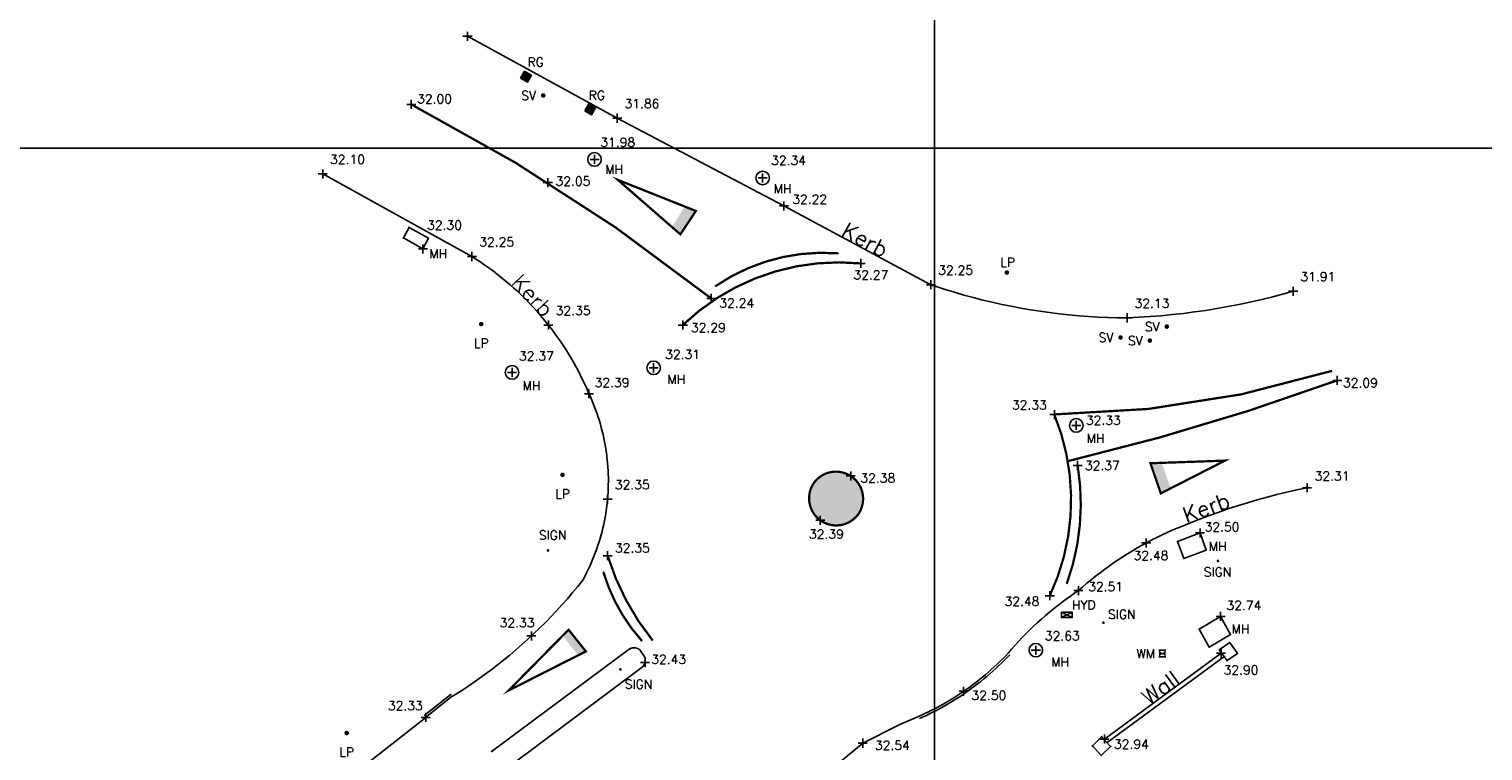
# Model space of a CAD drawing. Header units: metres. Extents: x 514577 to 515059, y 790252 to 790648.
# Tile 26 of 26: x 514860 to 514924, y 790573 to 790605. Entities that reach past the tile are written whole.
import ezdxf
from ezdxf.enums import TextEntityAlignment as Align

# ---------------------------------------------------------------- set-up
doc = ezdxf.new("R2010")
doc.units = ezdxf.units.M
doc.header["$LTSCALE"] = 0.3
doc.linetypes.add('0', pattern=[48, 16, 16, 16])
doc.linetypes.add('ACAD_ISO03W100', pattern=[30, 12, -18])
doc.layers.get('0').update_dxf_attribs({"linetype": 'CONTINUOUS'})
for name, color, linetype in [('GRID', 9, 'CONTINUOUS'), ('KERB', 6, '0'), ('KERB_PNTS', 7, 'CONTINUOUS'), ('PNTTXT', 7, 'CONTINUOUS'), ('SERVICES', 7, '0'), ('SERVICES_PNTS', 7, 'CONTINUOUS'), ('TEXT', 7, '0'), ('WALL', 4, 'CONTINUOUS'), ('WALL_PNTS', 7, 'CONTINUOUS'), ('White_Line', 7, 'CONTINUOUS'), ('WL', 7, 'CONTINUOUS')]:
    doc.layers.add(name, color=color, linetype=linetype)
doc.styles.add('NORMAL', font='romans.shx')
doc.styles.add('PTXT', font='romans')

# ---------------------------------------------------------------- blocks, each defined once
blk = doc.blocks.new('SPT108')
at = {"color": 0, "flags": 128}
for points in [[(-0.4, -0.2), (0.4, 0.2)], [(0.4, -0.2), (-0.4, 0.2)]]:
    blk.add_lwpolyline(points, dxfattribs=at)
at = {"color": 0}
blk.add_lwpolyline([(-0.4, 0.2), (-0.4, -0.2), (0.4, -0.2), (0.4, 0.2)], close=True, dxfattribs=at)
blk = doc.blocks.new('SPT9')
at = {"color": 0, "linetype": 'Continuous'}
for p, q in [((-0.5, 0), (0.5, 0)), ((0, -0.5), (0, 0.5))]:
    blk.add_line(p, q, dxfattribs=at)
blk = doc.blocks.new('SPT3')
at = {"color": 0, "linetype": 'ByBlock', "const_width": 0.25, "flags": 128}
blk.add_lwpolyline([(-0.125, 0, 1), (0.125, 0, 1)], format="xyb", close=True, dxfattribs=at)
blk = doc.blocks.new('SPT10')
at = {"color": 0, "linetype": 'Continuous'}
blk.add_line((0, 0), (0, 0), dxfattribs=at)
blk.add_line((0, 0), (0, 0), dxfattribs=at)
blk = doc.blocks.new('INLET2')
at = {"color": 0}
for p, q in [((-0.42, 0.3), (0.42, 0.3)), ((-0.42, 0.15), (0.42, 0.15)), ((-0.42, 0), (0.42, 0)), ((-0.42, -0.15), (0.42, -0.15)), ((-0.42, -0.3), (0.42, -0.3))]:
    blk.add_line(p, q, dxfattribs=at)
for points in [[(-0.5, 0.5), (-0.5, -0.5), (0.5, -0.5), (0.5, 0.5)], [(-0.42, 0.42), (-0.42, -0.42), (0.42, -0.42), (0.42, 0.42)]]:
    blk.add_lwpolyline(points, close=True, dxfattribs=at)
blk.add_circle((0, 0), 0.000333, dxfattribs=at)
blk = doc.blocks.new('SPT5')
at = {"color": 0, "linetype": 'ByBlock', "const_width": 0.5, "flags": 128}
blk.add_lwpolyline([(-0.25, 0, 1), (0.25, 0, 1)], format="xyb", close=True, dxfattribs=at)
blk = doc.blocks.new('CG80')
for p, q in [((-0.5, 0.5), (0.5, 0.5)), ((0.5, -0.5), (-0.5, -0.5))]:
    blk.add_line(p, q)
blk.add_solid([(-0.5, -0.5), (-0.5, 0.5), (0.5, 0.5), (0.5, -0.5)])

msp = doc.modelspace()

# ---------------------------------------------------------------- hatches: boundary and pattern name
at = {"layer": 'WL'}
h = msp.add_hatch(color=256, dxfattribs=at)
h.dxf.hatch_style = 1
h.paths.add_polyline_path([(514888.759, 790596.18), (514888.759, 790596.18), (514889.443, 790597.216), (514889.443, 790597.216), (514889.443, 790597.216), (514888.957, 790597.409), (514888.384, 790596.507)])
h = msp.add_hatch(color=256, dxfattribs=at)
h.dxf.hatch_style = 1
h.paths.add_polyline_path([(514910.447, 790584.947), (514910.052, 790586.074), (514909.552, 790586.056), (514910.013, 790584.725), (514910.013, 790584.725), (514910.013, 790584.725)])
h = msp.add_hatch(color=256, dxfattribs=at)
h.dxf.hatch_style = 1
edge = h.paths.add_edge_path()
edge.add_arc((514895.64, 790584.483), 1.203, 320.00671, 502.21354)
edge.add_arc((514895.653, 790584.505), 1.2, 143.42194, 317.34366)
edge.add_line((514896.535, 790583.692), (514896.561, 790583.71))
h = msp.add_hatch(color=256, dxfattribs=at)
h.dxf.hatch_style = 1
h.paths.add_polyline_path([(514884.578, 790577.734), (514884.578, 790577.734), (514883.813, 790578.693), (514883.813, 790578.693), (514883.813, 790578.693), (514883.545, 790578.422), (514884.243, 790577.564)])

# ---------------------------------------------------------------- linework, layer by layer
at = {"layer": 'GRID'}
for p, q in [((514900, 790251.929), (514900, 790647.899)), ((514577.295, 790600), (515059.151, 790600))]:
    msp.add_line(p, q, dxfattribs=at)
at = {"layer": 'KERB', "color": 6}
for points in [[(514915.867, 790593.666, 31.905), (514915.39, 790593.533, 31.923), (514914.91, 790593.408, 31.941), (514914.429, 790593.291, 31.959), (514913.946, 790593.181, 31.978), (514913.461, 790593.079, 31.996), (514912.975, 790592.984, 32.014), (514912.487, 790592.898, 32.029), (514911.998, 790592.819, 32.042), (514911.507, 790592.748, 32.055), (514911.016, 790592.686, 32.068), (514910.523, 790592.63, 32.081), (514910.03, 790592.583, 32.094), (514909.536, 790592.544, 32.107), (514909.042, 790592.512, 32.12), (514908.529, 790592.488, 32.134), (514908.099, 790592.493, 32.14), (514907.668, 790592.504, 32.145), (514907.238, 790592.523, 32.151), (514906.808, 790592.548, 32.157), (514906.379, 790592.58, 32.162), (514905.95, 790592.619, 32.168), (514905.522, 790592.665, 32.174), (514905.095, 790592.718, 32.179), (514904.668, 790592.777, 32.185), (514904.243, 790592.844, 32.191), (514903.819, 790592.917, 32.196), (514903.396, 790592.997, 32.202), (514902.974, 790593.083, 32.208), (514902.554, 790593.177, 32.213), (514902.135, 790593.277, 32.219), (514901.718, 790593.384, 32.224), (514901.303, 790593.497, 32.23), (514900.889, 790593.617, 32.236), (514900.478, 790593.744, 32.241), (514900.068, 790593.877, 32.247), (514899.84, 790593.955, 32.25), (514893.337, 790597.435, 32.216), (514885.967, 790601.32, 31.864), (514879.342, 790604.94, 31.701)], [(514872.939, 790598.852, 32.103), (514879.539, 790595.202, 32.255), (514879.717, 790595.089, 32.259), (514879.894, 790594.973, 32.264), (514880.068, 790594.854, 32.268), (514880.241, 790594.732, 32.272), (514880.412, 790594.608, 32.277), (514880.58, 790594.48, 32.281), (514880.747, 790594.351, 32.285), (514880.911, 790594.218, 32.289), (514881.074, 790594.083, 32.294), (514881.234, 790593.945, 32.298), (514881.392, 790593.805, 32.302), (514881.548, 790593.662, 32.307), (514881.701, 790593.517, 32.311), (514881.852, 790593.369, 32.315), (514882.001, 790593.219, 32.32), (514882.147, 790593.067, 32.324), (514882.291, 790592.912, 32.328), (514882.432, 790592.755, 32.332), (514882.571, 790592.596, 32.337), (514882.707, 790592.434, 32.341), (514882.841, 790592.27, 32.345), (514882.972, 790592.105, 32.349), (514883.1, 790591.937, 32.351), (514883.226, 790591.767, 32.353), (514883.349, 790591.595, 32.356), (514883.469, 790591.421, 32.358), (514883.586, 790591.246, 32.36), (514883.701, 790591.068, 32.362), (514883.812, 790590.889, 32.365), (514883.921, 790590.708, 32.367), (514884.027, 790590.525, 32.369), (514884.13, 790590.34, 32.372), (514884.23, 790590.154, 32.374), (514884.327, 790589.966, 32.376), (514884.421, 790589.777, 32.378), (514884.512, 790589.586, 32.381), (514884.599, 790589.394, 32.383), (514884.714, 790589.131, 32.386), (514884.78, 790588.987, 32.385), (514884.844, 790588.84, 32.384), (514884.906, 790588.692, 32.382), (514884.964, 790588.544, 32.381), (514885.021, 790588.394, 32.38), (514885.074, 790588.243, 32.379), (514885.125, 790588.091, 32.377), (514885.174, 790587.939, 32.376), (514885.219, 790587.785, 32.375), (514885.262, 790587.631, 32.374), (514885.302, 790587.476, 32.372), (514885.34, 790587.321, 32.371), (514885.374, 790587.165, 32.37), (514885.406, 790587.008, 32.369), (514885.435, 790586.851, 32.367), (514885.462, 790586.693, 32.366), (514885.485, 790586.535, 32.365), (514885.506, 790586.376, 32.364), (514885.524, 790586.217, 32.363), (514885.539, 790586.058, 32.361), (514885.551, 790585.898, 32.36), (514885.561, 790585.738, 32.359), (514885.568, 790585.579, 32.358), (514885.572, 790585.419, 32.356), (514885.573, 790585.259, 32.355), (514885.571, 790585.099, 32.354), (514885.566, 790584.939, 32.353), (514885.559, 790584.779, 32.351), (514885.549, 790584.619, 32.35), (514885.536, 790584.46, 32.349), (514885.52, 790584.3, 32.349), (514885.501, 790584.142, 32.35), (514885.48, 790583.983, 32.35), (514885.456, 790583.825, 32.35), (514885.429, 790583.667, 32.35), (514885.399, 790583.51, 32.351), (514885.367, 790583.353, 32.351), (514885.331, 790583.197, 32.351), (514885.293, 790583.042, 32.352), (514885.252, 790582.887, 32.352), (514885.209, 790582.733, 32.352), (514885.163, 790582.58, 32.353), (514885.114, 790582.428, 32.353), (514885.062, 790582.276, 32.353), (514885.008, 790582.126, 32.353), (514884.951, 790581.976, 32.354), (514884.892, 790581.828, 32.354), (514884.83, 790581.68, 32.354), (514884.765, 790581.534, 32.355), (514884.698, 790581.389, 32.355), (514884.628, 790581.245, 32.355), (514884.555, 790581.102, 32.356), (514884.442, 790580.89, 32.356), (514884.219, 790580.612, 32.353), (514883.991, 790580.337, 32.35), (514883.759, 790580.066, 32.347), (514883.522, 790579.798, 32.344), (514883.281, 790579.535, 32.341), (514883.036, 790579.275, 32.338), (514882.787, 790579.019, 32.334), (514882.534, 790578.768, 32.331), (514882.277, 790578.52, 32.328), (514882.016, 790578.277, 32.327), (514881.751, 790578.037, 32.326), (514881.482, 790577.802, 32.326), (514881.21, 790577.572, 32.326), (514880.934, 790577.345, 32.326), (514880.654, 790577.124, 32.325), (514880.371, 790576.906, 32.325), (514880.084, 790576.693, 32.325), (514879.794, 790576.485, 32.324), (514879.501, 790576.282, 32.324), (514879.204, 790576.083, 32.324), (514878.904, 790575.889, 32.323), (514878.682, 790575.749, 32.323)], [(514903.253, 790577.652, 32.48), (514903.407, 790577.83, 32.479), (514903.563, 790578.006, 32.478), (514903.722, 790578.179, 32.477), (514903.883, 790578.35, 32.476), (514904.048, 790578.518, 32.475), (514904.215, 790578.684, 32.474), (514904.384, 790578.847, 32.476), (514904.557, 790579.007, 32.479), (514904.732, 790579.164, 32.482), (514904.909, 790579.319, 32.485), (514905.089, 790579.47, 32.488), (514905.271, 790579.619, 32.492), (514905.455, 790579.765, 32.495), (514905.642, 790579.908, 32.498), (514905.831, 790580.047, 32.501), (514906.022, 790580.184, 32.504), (514906.216, 790580.318, 32.507), (514906.37, 790580.421, 32.51), (514906.556, 790580.585, 32.508), (514906.744, 790580.746, 32.507), (514906.934, 790580.904, 32.505), (514907.128, 790581.059, 32.503), (514907.323, 790581.211, 32.502), (514907.521, 790581.36, 32.5), (514907.721, 790581.505, 32.498), (514907.924, 790581.647, 32.497), (514908.129, 790581.786, 32.495), (514908.336, 790581.922, 32.493), (514908.545, 790582.054, 32.491), (514908.757, 790582.183, 32.49), (514908.97, 790582.308, 32.488), (514909.185, 790582.431, 32.486), (514909.403, 790582.549, 32.484), (514909.622, 790582.664, 32.478), (514909.843, 790582.776, 32.472), (514910.065, 790582.884, 32.466), (514910.29, 790582.989, 32.46), (514910.516, 790583.09, 32.454), (514910.743, 790583.187, 32.448), (514910.973, 790583.28, 32.442), (514911.281, 790583.4, 32.434), (514911.701, 790583.568, 32.423), (514912.124, 790583.73, 32.413), (514912.55, 790583.885, 32.402), (514912.977, 790584.033, 32.392), (514913.408, 790584.174, 32.381), (514913.84, 790584.309, 32.371), (514914.274, 790584.436, 32.36), (514914.711, 790584.557, 32.349), (514915.149, 790584.67, 32.339), (514915.589, 790584.777, 32.328), (514916.031, 790584.876, 32.318), (514916.483, 790584.97, 32.307)], [(514880.391, 790573.285, 32.416), (514886.498, 790577.826, 32.422), (514886.525, 790577.843, 32.422), (514886.553, 790577.859, 32.422), (514886.582, 790577.872, 32.422), (514886.612, 790577.882, 32.423), (514886.643, 790577.89, 32.423), (514886.675, 790577.895, 32.423), (514886.722, 790577.897, 32.423), (514886.769, 790577.892, 32.423), (514886.814, 790577.882, 32.424), (514886.858, 790577.866, 32.424), (514886.9, 790577.845, 32.425), (514886.938, 790577.818, 32.425), (514886.973, 790577.787, 32.425), (514887.003, 790577.751, 32.426), (514887.016, 790577.732, 32.426), (514887.15, 790577.524, 32.432), (514887.17, 790577.49, 32.431), (514887.186, 790577.453, 32.431), (514887.197, 790577.416, 32.43), (514887.205, 790577.377, 32.429), (514887.208, 790577.337, 32.429), (514887.207, 790577.298, 32.428), (514887.201, 790577.259, 32.427), (514887.197, 790577.239, 32.427), (514887.187, 790577.208, 32.427), (514887.175, 790577.178, 32.428), (514887.16, 790577.149, 32.428), (514887.143, 790577.121, 32.428), (514887.123, 790577.096, 32.428), (514887.101, 790577.072, 32.429), (514887.063, 790577.04, 32.429), (514881.106, 790572.581, 32.429)], [(514899.291, 790574.854, 32.514), (514899.43, 790574.917, 32.513), (514899.569, 790574.981, 32.512), (514899.707, 790575.047, 32.51), (514899.843, 790575.115, 32.509), (514899.98, 790575.184, 32.508), (514900.115, 790575.255, 32.507), (514900.249, 790575.328, 32.506), (514900.382, 790575.403, 32.504), (514900.515, 790575.479, 32.503), (514900.646, 790575.556, 32.502), (514900.777, 790575.636, 32.501), (514900.906, 790575.717, 32.5), (514901.035, 790575.799, 32.498), (514901.162, 790575.883, 32.497), (514901.289, 790575.969, 32.496), (514901.431, 790576.068, 32.495), (514901.572, 790576.169, 32.494), (514901.711, 790576.272, 32.493), (514901.848, 790576.377, 32.492), (514901.985, 790576.484, 32.491), (514902.119, 790576.593, 32.49), (514902.252, 790576.704, 32.489), (514902.384, 790576.817, 32.487), (514902.514, 790576.931, 32.486), (514902.642, 790577.047, 32.485), (514902.769, 790577.165, 32.484), (514902.894, 790577.285, 32.483), (514903.017, 790577.407, 32.482), (514903.139, 790577.53, 32.481), (514903.259, 790577.655, 32.48)], [(514899.332, 790574.763, 32.514), (514899.472, 790574.826, 32.513), (514899.611, 790574.891, 32.512), (514899.75, 790574.957, 32.51), (514899.888, 790575.026, 32.509), (514900.026, 790575.096, 32.508), (514900.162, 790575.167, 32.507), (514900.297, 790575.241, 32.506), (514900.432, 790575.316, 32.504), (514900.565, 790575.392, 32.503), (514900.698, 790575.471, 32.502), (514900.829, 790575.551, 32.501), (514900.96, 790575.632, 32.5), (514901.09, 790575.716, 32.498), (514901.218, 790575.8, 32.497), (514901.346, 790575.887, 32.496), (514901.489, 790575.987, 32.495), (514901.63, 790576.089, 32.494), (514901.771, 790576.193, 32.493), (514901.91, 790576.298, 32.492), (514902.047, 790576.406, 32.491), (514902.183, 790576.516, 32.49), (514902.317, 790576.628, 32.489), (514902.45, 790576.741, 32.487), (514902.581, 790576.856, 32.486), (514902.71, 790576.974, 32.485), (514902.838, 790577.093, 32.484), (514902.964, 790577.214, 32.483), (514903.088, 790577.336, 32.482), (514903.211, 790577.46, 32.481), (514903.331, 790577.586, 32.48)], [(514878.621, 790575.842, 32.322), (514877.427, 790574.896, 32.325)], [(514878.684, 790575.763, 32.322), (514877.489, 790574.817, 32.325)], [(514877.492, 790574.815, 32.328), (514871.422, 790570.041, 32.322), (514865.026, 790564.561, 32.306)], [(514895.386, 790572.479, 32.557), (514896.827, 790573.675, 32.537), (514898.473, 790574.502, 32.535), (514899.292, 790574.856, 32.516)]]:
    msp.add_polyline3d(points, dxfattribs=at)
at = {"layer": 'KERB_PNTS'}
for p in [(514879.342, 790604.94, 31.701), (514885.967, 790601.32, 31.864), (514872.939, 790598.852, 32.103), (514893.337, 790597.435, 32.216), (514879.539, 790595.202, 32.255), (514899.84, 790593.955, 32.25), (514915.867, 790593.666, 31.905), (514908.529, 790592.488, 32.134), (514882.921, 790592.169, 32.348), (514884.714, 790589.131, 32.386), (514916.483, 790584.97, 32.307), (514885.536, 790584.465, 32.349), (514911.281, 790583.4, 32.434), (514909.365, 790582.529, 32.485), (514906.37, 790580.421, 32.51), (514882.168, 790578.418, 32.327), (514886.528, 790577.847, 32.422), (514886.722, 790577.897, 32.423), (514886.985, 790577.781, 32.426), (514887.1, 790577.067, 32.429), (514887.197, 790577.452, 32.432), (514887.197, 790577.239, 32.427), (514901.289, 790575.969, 32.496), (514877.489, 790574.817, 32.325), (514877.492, 790574.815, 32.328), (514896.827, 790573.675, 32.537)]:
    msp.add_point(p, dxfattribs=at)
at = {"layer": 'SERVICES', "flags": 128}
for points in [[(514876.756, 790596.486), (514876.51, 790596.02), (514877.367, 790595.539), (514877.613, 790596.005)], [(514911.03, 790581.848), (514910.752, 790582.602), (514911.747, 790582.972), (514912.025, 790582.218)], [(514912.154, 790577.926), (514911.713, 790578.724), (514912.656, 790579.28), (514913.097, 790578.483)]]:
    msp.add_lwpolyline(points, close=True, dxfattribs=at)
at = {"layer": 'SERVICES'}
for centre in [(514884.961, 790599.495, 31.983), (514892.399, 790598.676, 32.336), (514887.576, 790590.277, 32.308), (514881.314, 790590.073, 32.373), (514906.273, 790587.729, 32.33), (514904.484, 790577.787, 32.634)]:
    msp.add_circle(centre, 0.3, dxfattribs=at)
at = {"layer": 'SERVICES_PNTS'}
for p in [(514881.932, 790603.153, 31.675), (514882.695, 790602.323, 31.799), (514884.768, 790601.711, 31.804), (514884.961, 790599.495, 31.983), (514892.399, 790598.676, 32.336), (514876.756, 790596.486, 32.279), (514876.51, 790596.02, 32.28), (514877.367, 790595.539, 32.3), (514903.202, 790594.491, 32.331), (514879.95, 790592.211, 32.33), (514910.28, 790592.1, 32.051), (514908.231, 790591.619, 32.159), (514909.53, 790591.481, 32.159), (514881.314, 790590.073, 32.373), (514887.576, 790590.277, 32.308), (514906.273, 790587.729, 32.33), (514883.547, 790585.547, 32.434), (514911.747, 790582.972, 32.5), (514882.903, 790582.198, 32.438), (514910.752, 790582.602, 32.533), (514911.03, 790581.848, 32.554), (514912.537, 790581.735, 32.509), (514905.852, 790579.349, 32.615), (514907.476, 790579.002, 32.63), (514912.656, 790579.28, 32.738), (514911.713, 790578.724, 32.749), (514904.484, 790577.787, 32.634), (514912.154, 790577.926, 32.832), (514910.08, 790577.637, 32.786), (514886.108, 790576.935, 32.532), (514873.997, 790574.124, 32.387)]:
    msp.add_point(p, dxfattribs=at)
at = {"layer": 'WALL', "color": 4}
for points in [[(514912.68, 790577.649, 32.9), (514907.514, 790573.859, 32.943)], [(514912.799, 790577.488, 32.9), (514907.632, 790573.698, 32.943)]]:
    msp.add_polyline3d(points, dxfattribs=at)
for points in [[(514913.06, 790578.127, 32.885), (514912.596, 790577.81, 32.888), (514912.944, 790577.325, 32.921), (514913.408, 790577.642, 32.921)], [(514907.79, 790573.534, 32.937), (514907.394, 790573.959, 32.917), (514906.985, 790573.551, 32.902), (514907.381, 790573.125, 32.902)]]:
    msp.add_polyline3d(points, close=True, dxfattribs=at)
at = {"layer": 'WALL_PNTS'}
for p in [(514912.596, 790577.81, 32.888), (514912.68, 790577.649, 32.9), (514913.06, 790578.127, 32.885), (514912.944, 790577.325, 32.921), (514907.394, 790573.959, 32.917), (514907.514, 790573.859, 32.943), (514906.985, 790573.551, 32.902), (514907.79, 790573.534, 32.937)]:
    msp.add_point(p, dxfattribs=at)
at = {"layer": 'White_Line'}
for p in [(514876.856, 790601.927, 32.004), (514882.896, 790598.467, 32.053), (514895.73, 790595.341, 32.265), (514896.736, 790594.895, 32.265), (514890.321, 790593.895, 32.226), (514890.125, 790593.346, 32.241), (514888.868, 790592.171, 32.287), (514917.819, 790589.723, 32.089), (514905.3, 790588.216, 32.329), (514905.303, 790588.206, 32.33), (514905.958, 790586.163, 32.367), (514896.293, 790585.493, 32.383), (514906.334, 790585.956, 32.369), (514894.944, 790583.537, 32.394), (514885.541, 790581.966, 32.35), (514885.359, 790581.224, 32.358), (514905.856, 790580.738, 32.499), (514905.102, 790580.198, 32.485), (514887.052, 790578.206, 32.42)]:
    msp.add_point(p, dxfattribs=at)
at = {"layer": 'WL', "color": 7, "linetype": 'Continuous', "const_width": 0.1, "flags": 128}
for points in [[(514876.856, 790601.927, -0.048169), (514890.125, 790593.346)], [(514888.868, 790592.171, -0.218862), (514896.736, 790594.895)], [(514905.3, 790588.216, 0.073257), (514917.593, 790590.144)], [(514917.819, 790589.723, -0.029417), (514905.958, 790586.163)], [(514905.303, 790588.206, -0.209448), (514905.102, 790580.198)], [(514887.537, 790578.212, -0.095536), (514885.541, 790581.966)]]:
    msp.add_lwpolyline(points, format="xyb", dxfattribs=at)
for points in [[(514885.994, 790598.589), (514889.443, 790597.216), (514888.759, 790596.18)], [(514912.849, 790586.172), (514909.552, 790586.056), (514910.013, 790584.725)], [(514881.162, 790576.006), (514884.578, 790577.734), (514883.813, 790578.693)]]:
    msp.add_lwpolyline(points, close=True, dxfattribs=at)
at = {"layer": 'WL', "color": 7, "linetype": 'ACAD_ISO03W100', "const_width": 0.1, "flags": 128}
for points in [[(514895.73, 790595.341, 0.17145), (514890.321, 790593.895)], [(514905.856, 790580.738, 0.128516), (514906.334, 790585.956)], [(514885.359, 790581.224, 0.111119), (514887.052, 790578.206)]]:
    msp.add_lwpolyline(points, format="xyb", dxfattribs=at)
at = {"layer": 'WL', "color": 7, "linetype": 'Continuous', "const_width": 0.1, "flags": 128}
msp.add_lwpolyline([(514896.561, 790583.71, 1.019446), (514894.689, 790585.22, 0.948316), (514896.535, 790583.692)], format="xyb", close=True, dxfattribs=at)

# ---------------------------------------------------------------- block references
at = {"layer": 'KERB_PNTS', "xscale": 0.4, "yscale": 0.4, "zscale": 0.4}
for p in [(514879.342, 790604.94, 31.701), (514885.967, 790601.32, 31.864), (514872.939, 790598.852, 32.103), (514893.337, 790597.435, 32.216), (514879.539, 790595.202, 32.255), (514899.84, 790593.955, 32.25), (514915.867, 790593.666, 31.905), (514908.529, 790592.488, 32.134), (514882.921, 790592.169, 32.348), (514884.714, 790589.131, 32.386), (514916.483, 790584.97, 32.307), (514885.536, 790584.465, 32.349), (514909.365, 790582.529, 32.485), (514906.37, 790580.421, 32.51), (514882.168, 790578.418, 32.327), (514887.197, 790577.239, 32.427), (514901.289, 790575.969, 32.496), (514877.492, 790574.815, 32.328), (514896.827, 790573.675, 32.537)]:
    msp.add_blockref('SPT9', p, dxfattribs=at)
at = {"layer": 'SERVICES_PNTS', "xscale": 0.35, "yscale": 0.35, "zscale": 0.35}
for p, rotation in [((514881.932, 790603.153, 31.675), 59.90707058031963), ((514884.768, 790601.711, 31.804), 59.71876861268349)]:
    msp.add_blockref('INLET2', p, dxfattribs=dict(at, rotation=rotation))
at = {"layer": 'SERVICES_PNTS', "color": 7}
for name, p, xscale, yscale, zscale in [('SPT3', (514882.695, 790602.323, 31.799), 0.4, 0.4, 0.4), ('SPT3', (514910.28, 790592.1, 32.051), 0.4, 0.4, 0.4), ('SPT3', (514908.231, 790591.619, 32.159), 0.4, 0.4, 0.4), ('SPT3', (514909.53, 790591.481, 32.159), 0.4, 0.4, 0.4), ('SPT5', (514882.903, 790582.198, 32.438), 0.12, 0.12, 0.12), ('SPT5', (514912.537, 790581.735, 32.509), 0.12, 0.12, 0.12), ('SPT108', (514905.852, 790579.349, 32.615), 0.6, 0.6, 0.6), ('SPT5', (514907.476, 790579.002, 32.63), 0.12, 0.12, 0.12), ('CG80', (514910.08, 790577.637, 32.786), 0.3, 0.3, 0.3), ('SPT5', (514886.108, 790576.935, 32.532), 0.12, 0.12, 0.12)]:
    msp.add_blockref(name, p, dxfattribs=dict(at, xscale=xscale, yscale=yscale, zscale=zscale))
at = {"layer": 'SERVICES_PNTS', "xscale": 0.4, "yscale": 0.4, "zscale": 0.4}
for name, p in [('SPT9', (514884.961, 790599.495, 31.983)), ('SPT9', (514892.399, 790598.676, 32.336)), ('SPT9', (514877.367, 790595.539, 32.3)), ('SPT3', (514903.202, 790594.491, 32.331)), ('SPT3', (514879.95, 790592.211, 32.33)), ('SPT9', (514881.314, 790590.073, 32.373)), ('SPT9', (514887.576, 790590.277, 32.308)), ('SPT9', (514906.273, 790587.729, 32.33)), ('SPT3', (514883.547, 790585.547, 32.434)), ('SPT9', (514911.747, 790582.972, 32.5)), ('SPT9', (514912.656, 790579.28, 32.738)), ('SPT9', (514904.484, 790577.787, 32.634)), ('SPT3', (514873.997, 790574.124, 32.387))]:
    msp.add_blockref(name, p, dxfattribs=at)
at = {"layer": 'WALL_PNTS'}
for name, p, xscale, yscale, zscale in [('SPT9', (514912.68, 790577.649, 32.9), 0.4, 0.4, 0.4), ('SPT10', (514912.596, 790577.81, 32.888), 0.001, 0.001, 0.001), ('SPT10', (514913.06, 790578.127, 32.885), 0.001, 0.001, 0.001), ('SPT10', (514912.944, 790577.325, 32.921), 0.001, 0.001, 0.001), ('SPT9', (514907.514, 790573.859, 32.943), 0.4, 0.4, 0.4), ('SPT10', (514907.394, 790573.959, 32.917), 0.001, 0.001, 0.001), ('SPT10', (514906.985, 790573.551, 32.902), 0.001, 0.001, 0.001), ('SPT10', (514907.79, 790573.534, 32.937), 0.001, 0.001, 0.001)]:
    msp.add_blockref(name, p, dxfattribs=dict(at, xscale=xscale, yscale=yscale, zscale=zscale))
at = {"layer": 'White_Line', "color": 7, "xscale": 0.4, "yscale": 0.4, "zscale": 0.4}
for p in [(514876.856, 790601.927, 32.004), (514882.896, 790598.467, 32.053), (514896.736, 790594.895, 32.265), (514890.125, 790593.346, 32.241), (514888.868, 790592.171, 32.287), (514917.819, 790589.723, 32.089), (514905.303, 790588.206, 32.33), (514906.334, 790585.956, 32.369), (514896.293, 790585.493, 32.383), (514894.944, 790583.537, 32.394), (514885.541, 790581.966, 32.35), (514905.102, 790580.198, 32.485)]:
    msp.add_blockref('SPT9', p, dxfattribs=at)

# ---------------------------------------------------------------- texts
at = {"layer": 'PNTTXT', "style": 'PTXT'}
for s, p in [('RG', (514881.995, 790603.481)), ('RG', (514884.703, 790602.014)), ('31.86', (514886.289, 790601.642)), ('31.98', (514885.217, 790599.935)), ('32.10', (514873.261, 790599.174)), ('32.34', (514892.772, 790599.132)), ('32.22', (514893.711, 790597.413)), ('32.30', (514877.553, 790596.267)), ('32.25', (514879.861, 790595.524)), ('32.25', (514900.162, 790594.277)), ('31.91', (514916.189, 790593.988)), ('32.13', (514908.851, 790592.81)), ('32.35', (514883.243, 790592.491)), ('32.37', (514881.618, 790590.479)), ('32.31', (514888.086, 790590.55)), ('32.39', (514884.967, 790589.305)), ('32.33', (514906.699, 790587.639)), ('32.31', (514916.819, 790585.17)), ('32.35', (514885.858, 790584.787)), ('32.50', (514911.949, 790582.922)), ('SIGN', (514882.498, 790582.557)), ('32.48', (514908.807, 790581.654)), ('SIGN', (514911.913, 790580.93)), ('32.51', (514906.799, 790580.276)), ('HYD', (514906.081, 790579.471)), ('SIGN', (514907.677, 790579.057)), ('32.74', (514912.916, 790579.448)), ('32.33', (514880.766, 790578.68)), ('32.63', (514904.88, 790578.103)), ('SIGN', (514886.298, 790575.962)), ('32.50', (514901.635, 790575.468)), ('32.33', (514875.82, 790575.013)), ('32.54', (514897.364, 790573.263))]:
    msp.add_text(s, height=0.4, dxfattribs=at).set_placement(p, align=Align.BOTTOM_LEFT)
for s, p in [('32.00', (514877.112, 790602.174)), ('32.05', (514883.234, 790598.533)), ('32.27', (514896.414, 790594.389)), ('32.24', (514890.48, 790593.144)), ('32.29', (514889.224, 790592.053)), ('32.09', (514918.073, 790589.614)), ('32.33', (514903.425, 790588.636)), ('32.37', (514906.656, 790585.956)), ('32.38', (514896.723, 790585.401)), ('32.39', (514894.45, 790582.922)), ('32.35', (514885.863, 790582.311)), ('32.48', (514903.098, 790579.952)), ('32.43', (514887.47, 790577.385)), ('32.90', (514912.789, 790576.912)), ('32.94', (514907.94, 790573.631))]:
    msp.add_text(s, height=0.4, dxfattribs=at).set_placement(p, align=Align.MIDDLE_LEFT)
for s, p in [('SV', (514882.373, 790602.323)), ('SV', (514907.909, 790591.619)), ('SV', (514909.958, 790592.1)), ('SV', (514909.208, 790591.481)), ('WM', (514909.758, 790577.637))]:
    msp.add_text(s, height=0.4, dxfattribs=at).set_placement(p, align=Align.MIDDLE_RIGHT)
for p in [(514885.431, 790599.259), (514892.886, 790598.396), (514877.652, 790595.521), (514888.187, 790589.97), (514881.776, 790589.69), (514906.733, 790587.361), (514912.132, 790582.586), (514913.141, 790578.927), (514905.16, 790577.463)]:
    msp.add_text('MH', height=0.4, dxfattribs=at).set_placement(p, align=Align.TOP_LEFT)
for p in [(514903.237, 790595.147), (514879.95, 790591.567), (514883.547, 790584.903), (514873.997, 790573.48)]:
    msp.add_text('LP', height=0.4, dxfattribs=at).set_placement(p, align=Align.TOP_CENTER)
at = {"layer": 'TEXT', "char_height": 0.7, "attachment_point": 1, "style": 'NORMAL'}
for s, width, insert, rotation in [('Kerb', 12.66612, (514896.163, 790596.754), 331.78999), ('Kerb', 12.66612, (514881.742, 790594.485), 313.79817), ('Kerb', 12.66612, (514910.901, 790584.064), 19.92728), ('Wall', 10.58387, (514909.082, 790575.878, 32.927), 36.26192)]:
    msp.add_mtext_dynamic_manual_height_columns(s, width=width, gutter_width=5, heights=[0], dxfattribs=dict(at, insert=insert, rotation=rotation))

doc.saveas('drawing.dxf')
